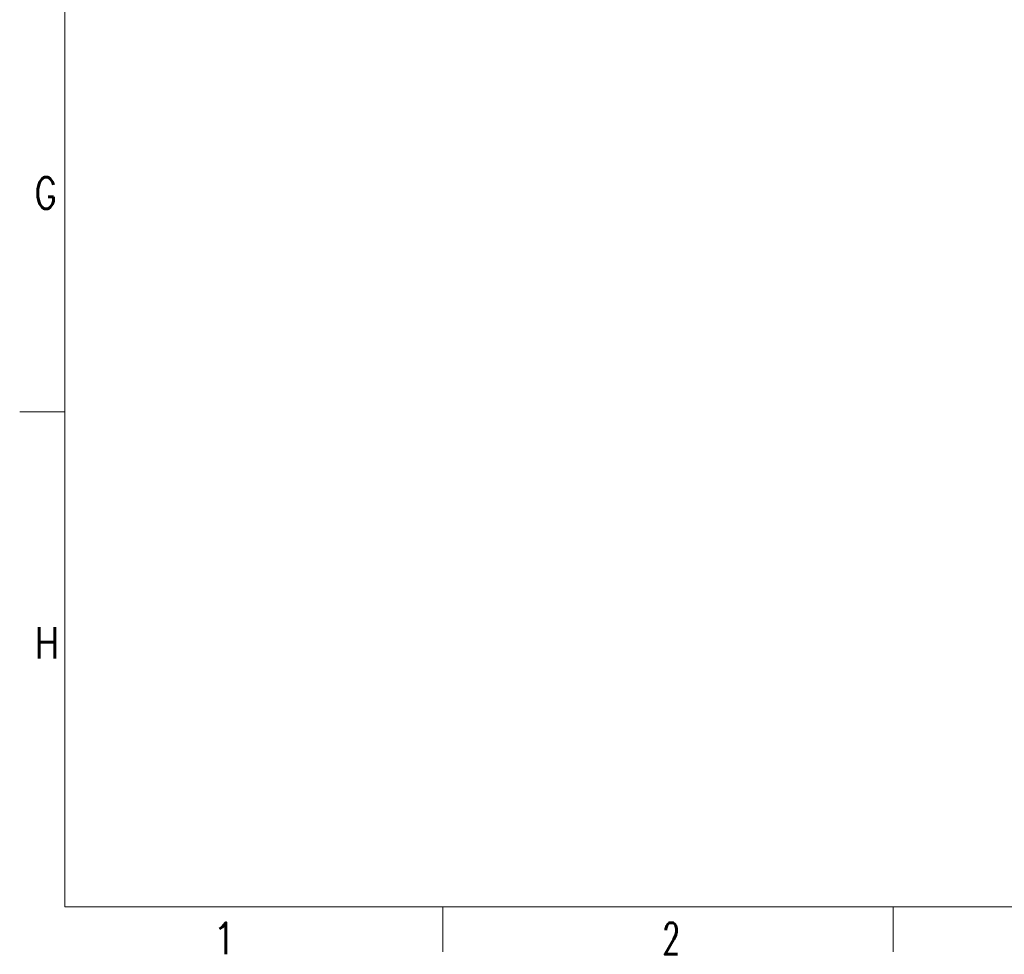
# Model space of a CAD drawing. Header units: inches. Extents: x 0 to 20790, y -12 to 14700.
# Tile 1 of 184: x 0 to 3828, y -9 to 3626. Entities that reach past the tile are written whole.
import ezdxf

# ---------------------------------------------------------------- set-up
doc = ezdxf.new("R2010")
doc.units = ezdxf.units.IN
doc.layers.add('210', color=7, linetype='Continuous', true_color=0xffffff)
doc.styles.add('latin_extended', font='simplex.shx')

msp = doc.modelspace()

# ---------------------------------------------------------------- linework, layer by layer
at = {"layer": '210', "color": 7, "linetype": 'Continuous', "lineweight": 18}
for p, q in [((175, 175), (175, 14525)), ((175, 2100), (0, 2100)), ((175, 175), (20615, 175)), ((1645, 0), (1645, 175)), ((3395, 0), (3395, 175))]:
    msp.add_line(p, q, dxfattribs=at)

# ---------------------------------------------------------------- texts
at = {"layer": '210', "color": 211, "linetype": 'Continuous', "lineweight": 18, "char_height": 122.5, "attachment_point": 7, "line_spacing_factor": 0.963855, "style": 'latin_extended'}
for s, insert in [('\\W0.7656;G', (58.721, 2890.689)), ('\\W0.8203;H', (58.721, 1140.689)), ('\\W0.6563;2', (2498.412, -9.36)), ('\\W0.9188;1', (748.412, -9.36))]:
    msp.add_mtext(s, dxfattribs=dict(at, insert=insert))

doc.saveas('drawing.dxf')
